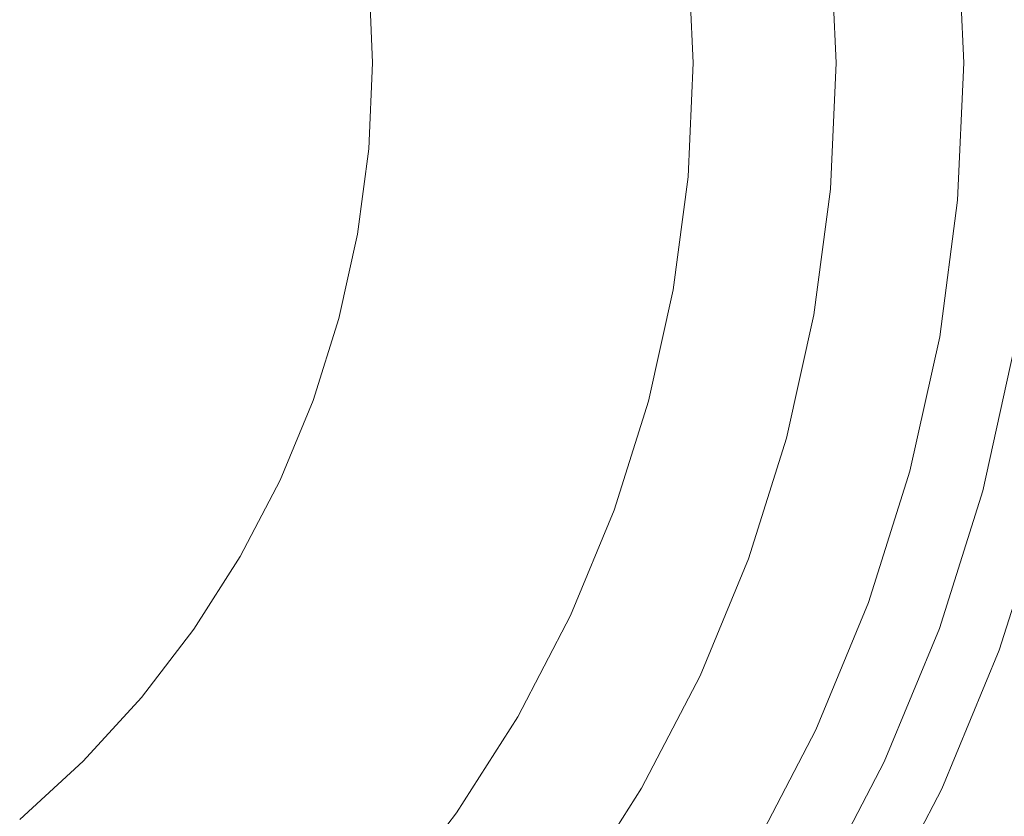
# Model space of a CAD drawing. Header units: millimetres. Extents: x -270 to 270, y -255 to 255.
# Tile 18 of 39: x 14 to 37, y -8 to 11. Entities that reach past the tile are written whole.
import ezdxf

# ---------------------------------------------------------------- set-up
doc = ezdxf.new("R2010")
doc.units = ezdxf.units.MM
doc.layers.add('LUCIDO_1', color=1, linetype='Continuous', lineweight=20, true_color=0xff0000)
doc.layers.add('Nessuna', color=7, linetype='Continuous', lineweight=9)

# ---------------------------------------------------------------- blocks, each defined once
blk = doc.blocks.new('Group')
at = {"layer": 'Nessuna', "color": 140, "linetype": 'Continuous', "lineweight": 9, "true_color": 0x00aaff, "transparency": 33554687}
for points, invisible_edges in [([(38.737, 13.445, -98.064), (38.89, 9.959, -98.064), (21.89, 9.959, -98.064), (21.802, 11.963, -98.064)], 10), ([(32.549, 12.904, -82.112), (32.677, 9.959, -82.112), (35.649, 9.959, -72.06), (35.509, 13.163, -72.06)], 10), ([(35.509, 13.163, -72.06), (35.649, 9.959, -72.06), (35.705, 9.959, -71.898), (35.565, 13.168, -71.898)], 14), ([(35.565, 13.168, -71.898), (35.705, 9.959, -71.898), (35.774, 9.959, -71.741), (35.634, 13.174, -71.741)], 15), ([(35.634, 13.174, -71.741), (35.774, 9.959, -71.741), (35.857, 9.959, -71.59), (35.716, 13.181, -71.59)], 15), ([(35.716, 13.181, -71.59), (35.857, 9.959, -71.59), (35.952, 9.959, -71.447), (35.811, 13.189, -71.447)], 15), ([(35.811, 13.189, -71.447), (35.952, 9.959, -71.447), (36.06, 9.959, -71.313), (35.918, 13.198, -71.313)], 15), ([(35.918, 13.198, -71.313), (36.06, 9.959, -71.313), (36.178, 9.959, -71.189), (36.036, 13.209, -71.189)], 15), ([(36.036, 13.209, -71.189), (36.178, 9.959, -71.189), (36.306, 9.959, -71.075), (36.164, 13.22, -71.075)], 15), ([(36.164, 13.22, -71.075), (36.306, 9.959, -71.075), (36.444, 9.959, -70.972), (36.301, 13.232, -70.972)], 15), ([(36.301, 13.232, -70.972), (36.444, 9.959, -70.972), (36.59, 9.959, -70.882), (36.447, 13.245, -70.882)], 15), ([(36.447, 13.245, -70.882), (36.59, 9.959, -70.882), (36.744, 9.959, -70.805), (36.6, 13.258, -70.805)], 15), ([(31.501, 12.812, -84.482), (31.626, 9.959, -84.482), (32.044, 9.959, -83.724), (31.918, 12.849, -83.724)], 15), ([(31.918, 12.849, -83.724), (32.044, 9.959, -83.724), (32.396, 9.959, -82.932), (32.268, 12.879, -82.932)], 15), ([(32.268, 12.879, -82.932), (32.396, 9.959, -82.932), (32.677, 9.959, -82.112), (32.549, 12.904, -82.112)], 11), ([(21.802, 11.963, -93.064), (21.89, 9.959, -93.064), (29.349, 9.959, -87.074), (29.233, 12.614, -87.074)], 10), ([(29.233, 12.614, -87.074), (29.349, 9.959, -87.074), (30, 9.959, -86.503), (29.882, 12.67, -86.503)], 14), ([(29.882, 12.67, -86.503), (30, 9.959, -86.503), (30.6, 9.959, -85.877), (30.479, 12.723, -85.877)], 15), ([(30.479, 12.723, -85.877), (30.6, 9.959, -85.877), (31.143, 9.959, -85.202), (31.02, 12.77, -85.202)], 15), ([(31.02, 12.77, -85.202), (31.143, 9.959, -85.202), (31.626, 9.959, -84.482), (31.501, 12.812, -84.482)], 15), ([(21.802, 11.963, -93.064), (21.802, 11.963, -98.064), (21.89, 9.959, -98.064), (21.89, 9.959, -93.064)], 5), ([(21.802, 7.954, -98.064), (21.89, 9.959, -98.064), (38.89, 9.959, -98.064), (38.737, 6.473, -98.064)], 10), ([(21.89, 9.959, -93.064), (21.89, 9.959, -98.064), (21.802, 7.954, -98.064), (21.802, 7.954, -93.064)], 5), ([(21.89, 9.959, -93.064), (21.802, 7.954, -93.064), (29.233, 7.304, -87.074), (29.349, 9.959, -87.074)], 10), ([(29.349, 9.959, -87.074), (29.233, 7.304, -87.074), (29.882, 7.247, -86.503), (30, 9.959, -86.503)], 14), ([(30, 9.959, -86.503), (29.882, 7.247, -86.503), (30.479, 7.195, -85.877), (30.6, 9.959, -85.877)], 15), ([(30.6, 9.959, -85.877), (30.479, 7.195, -85.877), (31.02, 7.148, -85.202), (31.143, 9.959, -85.202)], 15), ([(31.143, 9.959, -85.202), (31.02, 7.148, -85.202), (31.501, 7.106, -84.482), (31.626, 9.959, -84.482)], 15), ([(31.626, 9.959, -84.482), (31.501, 7.106, -84.482), (31.918, 7.069, -83.724), (32.044, 9.959, -83.724)], 15), ([(32.044, 9.959, -83.724), (31.918, 7.069, -83.724), (32.268, 7.039, -82.932), (32.396, 9.959, -82.932)], 15), ([(32.396, 9.959, -82.932), (32.268, 7.039, -82.932), (32.549, 7.014, -82.112), (32.677, 9.959, -82.112)], 11), ([(32.677, 9.959, -82.112), (32.549, 7.014, -82.112), (35.509, 6.755, -72.06), (35.649, 9.959, -72.06)], 10), ([(35.649, 9.959, -72.06), (35.509, 6.755, -72.06), (35.565, 6.75, -71.898), (35.705, 9.959, -71.898)], 14), ([(35.705, 9.959, -71.898), (35.565, 6.75, -71.898), (35.634, 6.744, -71.741), (35.774, 9.959, -71.741)], 15), ([(35.774, 9.959, -71.741), (35.634, 6.744, -71.741), (35.716, 6.737, -71.59), (35.857, 9.959, -71.59)], 15), ([(35.857, 9.959, -71.59), (35.716, 6.737, -71.59), (35.811, 6.729, -71.447), (35.952, 9.959, -71.447)], 15), ([(35.952, 9.959, -71.447), (35.811, 6.729, -71.447), (35.918, 6.719, -71.313), (36.06, 9.959, -71.313)], 15), ([(36.06, 9.959, -71.313), (35.918, 6.719, -71.313), (36.036, 6.709, -71.189), (36.178, 9.959, -71.189)], 15), ([(36.178, 9.959, -71.189), (36.036, 6.709, -71.189), (36.164, 6.698, -71.075), (36.306, 9.959, -71.075)], 15), ([(36.306, 9.959, -71.075), (36.164, 6.698, -71.075), (36.301, 6.686, -70.972), (36.444, 9.959, -70.972)], 15), ([(36.444, 9.959, -70.972), (36.301, 6.686, -70.972), (36.447, 6.673, -70.882), (36.59, 9.959, -70.882)], 15), ([(36.59, 9.959, -70.882), (36.447, 6.673, -70.882), (36.6, 6.66, -70.805), (36.744, 9.959, -70.805)], 15), ([(21.54, 5.965, -98.064), (21.802, 7.954, -98.064), (38.737, 6.473, -98.064), (38.282, 3.013, -98.064)], 10), ([(21.802, 7.954, -93.064), (21.802, 7.954, -98.064), (21.54, 5.965, -98.064), (21.54, 5.965, -93.064)], 5), ([(21.802, 7.954, -93.064), (21.54, 5.965, -93.064), (28.886, 4.67, -87.074), (29.233, 7.304, -87.074)], 10), ([(29.233, 7.304, -87.074), (28.886, 4.67, -87.074), (29.528, 4.557, -86.503), (29.882, 7.247, -86.503)], 14), ([(29.882, 7.247, -86.503), (29.528, 4.557, -86.503), (30.118, 4.452, -85.877), (30.479, 7.195, -85.877)], 15), ([(30.479, 7.195, -85.877), (30.118, 4.452, -85.877), (30.653, 4.358, -85.202), (31.02, 7.148, -85.202)], 15), ([(31.02, 7.148, -85.202), (30.653, 4.358, -85.202), (31.128, 4.274, -84.482), (31.501, 7.106, -84.482)], 15), ([(31.501, 7.106, -84.482), (31.128, 4.274, -84.482), (31.541, 4.202, -83.724), (31.918, 7.069, -83.724)], 15), ([(31.918, 7.069, -83.724), (31.541, 4.202, -83.724), (31.887, 4.141, -82.932), (32.268, 7.039, -82.932)], 15), ([(32.268, 7.039, -82.932), (31.887, 4.141, -82.932), (32.164, 4.092, -82.112), (32.549, 7.014, -82.112)], 11), ([(32.549, 7.014, -82.112), (32.164, 4.092, -82.112), (35.091, 3.576, -72.06), (35.509, 6.755, -72.06)], 10), ([(35.509, 6.755, -72.06), (35.091, 3.576, -72.06), (35.146, 3.566, -71.898), (35.565, 6.75, -71.898)], 14), ([(35.565, 6.75, -71.898), (35.146, 3.566, -71.898), (35.214, 3.554, -71.741), (35.634, 6.744, -71.741)], 15), ([(35.634, 6.744, -71.741), (35.214, 3.554, -71.741), (35.295, 3.54, -71.59), (35.716, 6.737, -71.59)], 15), ([(35.716, 6.737, -71.59), (35.295, 3.54, -71.59), (35.389, 3.523, -71.447), (35.811, 6.729, -71.447)], 15), ([(35.811, 6.729, -71.447), (35.389, 3.523, -71.447), (35.495, 3.504, -71.313), (35.918, 6.719, -71.313)], 15), ([(35.918, 6.719, -71.313), (35.495, 3.504, -71.313), (35.611, 3.484, -71.189), (36.036, 6.709, -71.189)], 15), ([(36.036, 6.709, -71.189), (35.611, 3.484, -71.189), (35.738, 3.462, -71.075), (36.164, 6.698, -71.075)], 15), ([(36.164, 6.698, -71.075), (35.738, 3.462, -71.075), (35.874, 3.438, -70.972), (36.301, 6.686, -70.972)], 15), ([(36.301, 6.686, -70.972), (35.874, 3.438, -70.972), (36.018, 3.412, -70.882), (36.447, 6.673, -70.882)], 15), ([(36.447, 6.673, -70.882), (36.018, 3.412, -70.882), (36.168, 3.386, -70.805), (36.6, 6.66, -70.805)], 15), ([(36.6, 6.66, -70.805), (36.168, 3.386, -70.805), (36.325, 3.358, -70.741), (36.758, 6.646, -70.741)], 15), ([(36.758, 6.646, -70.741), (36.325, 3.358, -70.741), (36.487, 3.329, -70.691), (36.922, 6.631, -70.691)], 15), ([(36.922, 6.631, -70.691), (36.487, 3.329, -70.691), (36.653, 3.3, -70.655), (37.089, 6.617, -70.655)], 15), ([(38.282, 3.013, -98.064), (37.527, -0.394, -98.064), (21.106, 4.006, -98.064), (21.54, 5.965, -98.064)], 10), ([(21.54, 5.965, -93.064), (21.54, 5.965, -98.064), (21.106, 4.006, -98.064), (21.106, 4.006, -93.064)], 5), ([(21.54, 5.965, -93.064), (21.106, 4.006, -93.064), (28.311, 2.075, -87.074), (28.886, 4.67, -87.074)], 10), ([(28.886, 4.67, -87.074), (28.311, 2.075, -87.074), (28.94, 1.907, -86.503), (29.528, 4.557, -86.503)], 14), ([(29.528, 4.557, -86.503), (28.94, 1.907, -86.503), (29.519, 1.752, -85.877), (30.118, 4.452, -85.877)], 15), ([(30.118, 4.452, -85.877), (29.519, 1.752, -85.877), (30.044, 1.611, -85.202), (30.653, 4.358, -85.202)], 15), ([(30.653, 4.358, -85.202), (30.044, 1.611, -85.202), (30.51, 1.486, -84.482), (31.128, 4.274, -84.482)], 15), ([(31.128, 4.274, -84.482), (30.51, 1.486, -84.482), (30.915, 1.378, -83.724), (31.541, 4.202, -83.724)], 15), ([(31.541, 4.202, -83.724), (30.915, 1.378, -83.724), (31.254, 1.287, -82.932), (31.887, 4.141, -82.932)], 15), ([(31.887, 4.141, -82.932), (31.254, 1.287, -82.932), (31.526, 1.214, -82.112), (32.164, 4.092, -82.112)], 11), ([(37.527, -0.394, -98.064), (36.477, -3.722, -98.064), (20.503, 2.092, -98.064), (21.106, 4.006, -98.064)], 10), ([(21.106, 4.006, -93.064), (21.106, 4.006, -98.064), (20.503, 2.092, -98.064), (20.503, 2.092, -93.064)], 5), ([(21.106, 4.006, -93.064), (20.503, 2.092, -93.064), (27.512, -0.459, -87.074), (28.311, 2.075, -87.074)], 10), ([(32.164, 4.092, -82.112), (31.526, 1.214, -82.112), (34.397, 0.445, -72.06), (35.091, 3.576, -72.06)], 10), ([(35.091, 3.576, -72.06), (34.397, 0.445, -72.06), (34.451, 0.43, -71.898), (35.146, 3.566, -71.898)], 14), ([(35.146, 3.566, -71.898), (34.451, 0.43, -71.898), (34.518, 0.412, -71.741), (35.214, 3.554, -71.741)], 15), ([(35.214, 3.554, -71.741), (34.518, 0.412, -71.741), (34.597, 0.391, -71.59), (35.295, 3.54, -71.59)], 15), ([(35.295, 3.54, -71.59), (34.597, 0.391, -71.59), (34.689, 0.366, -71.447), (35.389, 3.523, -71.447)], 15), ([(35.389, 3.523, -71.447), (34.689, 0.366, -71.447), (34.793, 0.339, -71.313), (35.495, 3.504, -71.313)], 15), ([(35.495, 3.504, -71.313), (34.793, 0.339, -71.313), (34.907, 0.308, -71.189), (35.611, 3.484, -71.189)], 15), ([(35.611, 3.484, -71.189), (34.907, 0.308, -71.189), (35.031, 0.275, -71.075), (35.738, 3.462, -71.075)], 15), ([(35.738, 3.462, -71.075), (35.031, 0.275, -71.075), (35.165, 0.239, -70.972), (35.874, 3.438, -70.972)], 15), ([(35.874, 3.438, -70.972), (35.165, 0.239, -70.972), (35.306, 0.201, -70.882), (36.018, 3.412, -70.882)], 15), ([(36.018, 3.412, -70.882), (35.306, 0.201, -70.882), (35.454, 0.162, -70.805), (36.168, 3.386, -70.805)], 15), ([(36.168, 3.386, -70.805), (35.454, 0.162, -70.805), (35.608, 0.12, -70.741), (36.325, 3.358, -70.741)], 15), ([(36.325, 3.358, -70.741), (35.608, 0.12, -70.741), (35.766, 0.078, -70.691), (36.487, 3.329, -70.691)], 15), ([(36.487, 3.329, -70.691), (35.766, 0.078, -70.691), (35.929, 0.034, -70.655), (36.653, 3.3, -70.655)], 15), ([(36.653, 3.3, -70.655), (35.929, 0.034, -70.655), (36.093, -0.01, -70.634), (36.82, 3.271, -70.634)], 11), ([(36.82, 3.271, -70.634), (36.093, -0.01, -70.634), (48.248, -3.267, -69.614), (49.213, 1.085, -69.614)], 10), ([(19.735, 0.239, -98.064), (20.503, 2.092, -98.064), (36.477, -3.722, -98.064), (35.142, -6.946, -98.064)], 10), ([(20.503, 2.092, -93.064), (20.503, 2.092, -98.064), (19.735, 0.239, -98.064), (19.735, 0.239, -93.064)], 5), ([(20.503, 2.092, -93.064), (19.735, 0.239, -93.064), (26.495, -2.914, -87.074), (27.512, -0.459, -87.074)], 10), ([(28.311, 2.075, -87.074), (27.512, -0.459, -87.074), (28.124, -0.682, -86.503), (28.94, 1.907, -86.503)], 14), ([(28.94, 1.907, -86.503), (28.124, -0.682, -86.503), (28.688, -0.887, -85.877), (29.519, 1.752, -85.877)], 15), ([(29.519, 1.752, -85.877), (28.688, -0.887, -85.877), (29.198, -1.072, -85.202), (30.044, 1.611, -85.202)], 15), ([(30.044, 1.611, -85.202), (29.198, -1.072, -85.202), (29.652, -1.238, -84.482), (30.51, 1.486, -84.482)], 15), ([(30.51, 1.486, -84.482), (29.652, -1.238, -84.482), (30.045, -1.381, -83.724), (30.915, 1.378, -83.724)], 15), ([(30.915, 1.378, -83.724), (30.045, -1.381, -83.724), (30.375, -1.501, -82.932), (31.254, 1.287, -82.932)], 15), ([(31.254, 1.287, -82.932), (30.375, -1.501, -82.932), (30.64, -1.597, -82.112), (31.526, 1.214, -82.112)], 11), ([(31.526, 1.214, -82.112), (30.64, -1.597, -82.112), (33.432, -2.614, -72.06), (34.397, 0.445, -72.06)], 10), ([(35.142, -6.946, -98.064), (33.531, -10.041, -98.064), (18.808, -1.541, -98.064), (19.735, 0.239, -98.064)], 10), ([(19.735, 0.239, -93.064), (19.735, 0.239, -98.064), (18.808, -1.541, -98.064), (18.808, -1.541, -93.064)], 5), ([(19.735, 0.239, -93.064), (18.808, -1.541, -93.064), (25.268, -5.271, -87.074), (26.495, -2.914, -87.074)], 10), ([(34.397, 0.445, -72.06), (33.432, -2.614, -72.06), (33.485, -2.633, -71.898), (34.451, 0.43, -71.898)], 14), ([(34.451, 0.43, -71.898), (33.485, -2.633, -71.898), (33.55, -2.656, -71.741), (34.518, 0.412, -71.741)], 15), ([(34.518, 0.412, -71.741), (33.55, -2.656, -71.741), (33.628, -2.685, -71.59), (34.597, 0.391, -71.59)], 15), ([(34.597, 0.391, -71.59), (33.628, -2.685, -71.59), (33.717, -2.717, -71.447), (34.689, 0.366, -71.447)], 15), ([(34.689, 0.366, -71.447), (33.717, -2.717, -71.447), (33.818, -2.754, -71.313), (34.793, 0.339, -71.313)], 15), ([(34.793, 0.339, -71.313), (33.818, -2.754, -71.313), (33.929, -2.794, -71.189), (34.907, 0.308, -71.189)], 15), ([(34.907, 0.308, -71.189), (33.929, -2.794, -71.189), (34.05, -2.838, -71.075), (35.031, 0.275, -71.075)], 15), ([(35.031, 0.275, -71.075), (34.05, -2.838, -71.075), (34.179, -2.886, -70.972), (35.165, 0.239, -70.972)], 15), ([(35.165, 0.239, -70.972), (34.179, -2.886, -70.972), (34.317, -2.935, -70.882), (35.306, 0.201, -70.882)], 15), ([(35.306, 0.201, -70.882), (34.317, -2.935, -70.882), (34.461, -2.988, -70.805), (35.454, 0.162, -70.805)], 15), ([(35.454, 0.162, -70.805), (34.461, -2.988, -70.805), (34.61, -3.042, -70.741), (35.608, 0.12, -70.741)], 15), ([(35.608, 0.12, -70.741), (34.61, -3.042, -70.741), (34.765, -3.099, -70.691), (35.766, 0.078, -70.691)], 15), ([(35.766, 0.078, -70.691), (34.765, -3.099, -70.691), (34.923, -3.156, -70.655), (35.929, 0.034, -70.655)], 15), ([(35.929, 0.034, -70.655), (34.923, -3.156, -70.655), (35.083, -3.214, -70.634), (36.093, -0.01, -70.634)], 11), ([(36.093, -0.01, -70.634), (35.083, -3.214, -70.634), (46.908, -7.518, -69.614), (48.248, -3.267, -69.614)], 10), ([(40.734, -1.253, -92.559), (39.597, -4.857, -92.559), (36.477, -3.722, -98.064), (37.527, -0.394, -98.064)], 10), ([(27.512, -0.459, -87.074), (26.495, -2.914, -87.074), (27.086, -3.189, -86.503), (28.124, -0.682, -86.503)], 14), ([(28.124, -0.682, -86.503), (27.086, -3.189, -86.503), (27.629, -3.442, -85.877), (28.688, -0.887, -85.877)], 15), ([(28.688, -0.887, -85.877), (27.629, -3.442, -85.877), (28.121, -3.672, -85.202), (29.198, -1.072, -85.202)], 15), ([(29.198, -1.072, -85.202), (28.121, -3.672, -85.202), (28.559, -3.876, -84.482), (29.652, -1.238, -84.482)], 15), ([(29.652, -1.238, -84.482), (28.559, -3.876, -84.482), (28.938, -4.053, -83.724), (30.045, -1.381, -83.724)], 15), ([(17.73, -3.233, -98.064), (18.808, -1.541, -98.064), (33.531, -10.041, -98.064), (31.656, -12.984, -98.064)], 10), ([(18.808, -1.541, -93.064), (18.808, -1.541, -98.064), (17.73, -3.233, -98.064), (17.73, -3.233, -93.064)], 5), ([(18.808, -1.541, -93.064), (17.73, -3.233, -93.064), (23.84, -7.512, -87.074), (25.268, -5.271, -87.074)], 10), ([(30.045, -1.381, -83.724), (28.938, -4.053, -83.724), (29.256, -4.201, -82.932), (30.375, -1.501, -82.932)], 15), ([(30.375, -1.501, -82.932), (29.256, -4.201, -82.932), (29.512, -4.32, -82.112), (30.64, -1.597, -82.112)], 11), ([(30.64, -1.597, -82.112), (29.512, -4.32, -82.112), (32.205, -5.576, -72.06), (33.432, -2.614, -72.06)], 10), ([(33.432, -2.614, -72.06), (32.205, -5.576, -72.06), (32.256, -5.6, -71.898), (33.485, -2.633, -71.898)], 14), ([(33.485, -2.633, -71.898), (32.256, -5.6, -71.898), (32.319, -5.629, -71.741), (33.55, -2.656, -71.741)], 15), ([(33.55, -2.656, -71.741), (32.319, -5.629, -71.741), (32.394, -5.664, -71.59), (33.628, -2.685, -71.59)], 15), ([(33.628, -2.685, -71.59), (32.394, -5.664, -71.59), (32.48, -5.704, -71.447), (33.717, -2.717, -71.447)], 15), ([(33.717, -2.717, -71.447), (32.48, -5.704, -71.447), (32.577, -5.75, -71.313), (33.818, -2.754, -71.313)], 15), ([(26.495, -2.914, -87.074), (25.268, -5.271, -87.074), (25.832, -5.596, -86.503), (27.086, -3.189, -86.503)], 14), ([(33.818, -2.754, -71.313), (32.577, -5.75, -71.313), (32.684, -5.8, -71.189), (33.929, -2.794, -71.189)], 15), ([(33.929, -2.794, -71.189), (32.684, -5.8, -71.189), (32.801, -5.854, -71.075), (34.05, -2.838, -71.075)], 15), ([(34.05, -2.838, -71.075), (32.801, -5.854, -71.075), (32.926, -5.912, -70.972), (34.179, -2.886, -70.972)], 15), ([(34.179, -2.886, -70.972), (32.926, -5.912, -70.972), (33.058, -5.974, -70.882), (34.317, -2.935, -70.882)], 15), ([(34.317, -2.935, -70.882), (33.058, -5.974, -70.882), (33.197, -6.039, -70.805), (34.461, -2.988, -70.805)], 15), ([(27.086, -3.189, -86.503), (25.832, -5.596, -86.503), (26.352, -5.896, -85.877), (27.629, -3.442, -85.877)], 15), ([(34.461, -2.988, -70.805), (33.197, -6.039, -70.805), (33.341, -6.106, -70.741), (34.61, -3.042, -70.741)], 15), ([(34.61, -3.042, -70.741), (33.341, -6.106, -70.741), (33.49, -6.176, -70.691), (34.765, -3.099, -70.691)], 15), ([(34.765, -3.099, -70.691), (33.49, -6.176, -70.691), (33.643, -6.247, -70.655), (34.923, -3.156, -70.655)], 15), ([(34.923, -3.156, -70.655), (33.643, -6.247, -70.655), (33.797, -6.319, -70.634), (35.083, -3.214, -70.634)], 11), ([(16.509, -4.825, -98.064), (17.73, -3.233, -98.064), (31.656, -12.984, -98.064), (29.531, -15.753, -98.064)], 10), ([(17.73, -3.233, -93.064), (17.73, -3.233, -98.064), (16.509, -4.825, -98.064), (16.509, -4.825, -93.064)], 5), ([(17.73, -3.233, -93.064), (16.509, -4.825, -93.064), (22.223, -9.62, -87.074), (23.84, -7.512, -87.074)], 10), ([(35.083, -3.214, -70.634), (33.797, -6.319, -70.634), (45.202, -11.637, -69.614), (46.908, -7.518, -69.614)], 10), ([(27.629, -3.442, -85.877), (26.352, -5.896, -85.877), (26.822, -6.168, -85.202), (28.121, -3.672, -85.202)], 15), ([(28.121, -3.672, -85.202), (26.822, -6.168, -85.202), (27.24, -6.409, -84.482), (28.559, -3.876, -84.482)], 15), ([(28.559, -3.876, -84.482), (27.24, -6.409, -84.482), (27.602, -6.618, -83.724), (28.938, -4.053, -83.724)], 15), ([(39.597, -4.857, -92.559), (38.151, -8.349, -92.559), (35.142, -6.946, -98.064), (36.477, -3.722, -98.064)], 10), ([(28.938, -4.053, -83.724), (27.602, -6.618, -83.724), (27.907, -6.794, -82.932), (29.256, -4.201, -82.932)], 15), ([(29.256, -4.201, -82.932), (27.907, -6.794, -82.932), (28.151, -6.935, -82.112), (29.512, -4.32, -82.112)], 11), ([(29.512, -4.32, -82.112), (28.151, -6.935, -82.112), (30.724, -8.421, -72.06), (32.205, -5.576, -72.06)], 10), ([(29.531, -15.753, -98.064), (27.174, -18.325, -98.064), (15.153, -6.305, -98.064), (16.509, -4.825, -98.064)], 10), ([(16.509, -4.825, -93.064), (16.509, -4.825, -98.064), (15.153, -6.305, -98.064), (15.153, -6.305, -93.064)], 5), ([(16.509, -4.825, -93.064), (15.153, -6.305, -93.064), (20.428, -11.579, -87.074), (22.223, -9.62, -87.074)], 10), ([(25.268, -5.271, -87.074), (23.84, -7.512, -87.074), (24.374, -7.886, -86.503), (25.832, -5.596, -86.503)], 14), ([(25.832, -5.596, -86.503), (24.374, -7.886, -86.503), (24.865, -8.229, -85.877), (26.352, -5.896, -85.877)], 15), ([(32.205, -5.576, -72.06), (30.724, -8.421, -72.06), (30.773, -8.449, -71.898), (32.256, -5.6, -71.898)], 14), ([(32.256, -5.6, -71.898), (30.773, -8.449, -71.898), (30.833, -8.484, -71.741), (32.319, -5.629, -71.741)], 15), ([(32.319, -5.629, -71.741), (30.833, -8.484, -71.741), (30.904, -8.525, -71.59), (32.394, -5.664, -71.59)], 15), ([(32.394, -5.664, -71.59), (30.904, -8.525, -71.59), (30.987, -8.572, -71.447), (32.48, -5.704, -71.447)], 15), ([(32.48, -5.704, -71.447), (30.987, -8.572, -71.447), (31.08, -8.626, -71.313), (32.577, -5.75, -71.313)], 15), ([(26.352, -5.896, -85.877), (24.865, -8.229, -85.877), (25.31, -8.541, -85.202), (26.822, -6.168, -85.202)], 15), ([(32.577, -5.75, -71.313), (31.08, -8.626, -71.313), (31.182, -8.685, -71.189), (32.684, -5.8, -71.189)], 15), ([(32.684, -5.8, -71.189), (31.182, -8.685, -71.189), (31.293, -8.749, -71.075), (32.801, -5.854, -71.075)], 15), ([(32.801, -5.854, -71.075), (31.293, -8.749, -71.075), (31.413, -8.818, -70.972), (32.926, -5.912, -70.972)], 15), ([(32.926, -5.912, -70.972), (31.413, -8.818, -70.972), (31.539, -8.891, -70.882), (33.058, -5.974, -70.882)], 15), ([(26.822, -6.168, -85.202), (25.31, -8.541, -85.202), (25.706, -8.818, -84.482), (27.24, -6.409, -84.482)], 15), ([(33.058, -5.974, -70.882), (31.539, -8.891, -70.882), (31.672, -8.968, -70.805), (33.197, -6.039, -70.805)], 15), ([(33.197, -6.039, -70.805), (31.672, -8.968, -70.805), (31.81, -9.048, -70.741), (33.341, -6.106, -70.741)], 15), ([(33.341, -6.106, -70.741), (31.81, -9.048, -70.741), (31.952, -9.13, -70.691), (33.49, -6.176, -70.691)], 15), ([(33.49, -6.176, -70.691), (31.952, -9.13, -70.691), (32.098, -9.214, -70.655), (33.643, -6.247, -70.655)], 15), ([(13.674, -7.66, -98.064), (15.153, -6.305, -98.064), (27.174, -18.325, -98.064), (24.601, -20.683, -98.064)], 10), ([(15.153, -6.305, -93.064), (15.153, -6.305, -98.064), (13.674, -7.66, -98.064), (13.674, -7.66, -93.064)], 5), ([(15.153, -6.305, -93.064), (13.674, -7.66, -93.064), (18.468, -13.374, -87.074), (20.428, -11.579, -87.074)], 10), ([(27.24, -6.409, -84.482), (25.706, -8.818, -84.482), (26.048, -9.058, -83.724), (27.602, -6.618, -83.724)], 15), ([(33.643, -6.247, -70.655), (32.098, -9.214, -70.655), (32.245, -9.299, -70.634), (33.797, -6.319, -70.634)], 11), ([(33.797, -6.319, -70.634), (32.245, -9.299, -70.634), (43.144, -15.591, -69.614), (45.202, -11.637, -69.614)], 10), ([(27.602, -6.618, -83.724), (26.048, -9.058, -83.724), (26.336, -9.259, -82.932), (27.907, -6.794, -82.932)], 15), ([(27.907, -6.794, -82.932), (26.336, -9.259, -82.932), (26.567, -9.421, -82.112), (28.151, -6.935, -82.112)], 11), ([(28.151, -6.935, -82.112), (26.567, -9.421, -82.112), (29.001, -11.126, -72.06), (30.724, -8.421, -72.06)], 10), ([(38.151, -8.349, -92.559), (36.406, -11.701, -92.559), (33.531, -10.041, -98.064), (35.142, -6.946, -98.064)], 10), ([(23.84, -7.512, -87.074), (22.223, -9.62, -87.074), (22.722, -10.039, -86.503), (24.374, -7.886, -86.503)], 14)]:
    blk.add_3dface(points, dxfattribs=dict(at, invisible_edges=invisible_edges))

msp = doc.modelspace()

# ---------------------------------------------------------------- block references
at = {"layer": 'LUCIDO_1', "color": 7, "transparency": 33554687}
msp.add_blockref('Group', (0, 0), dxfattribs=at)

doc.saveas('drawing.dxf')
